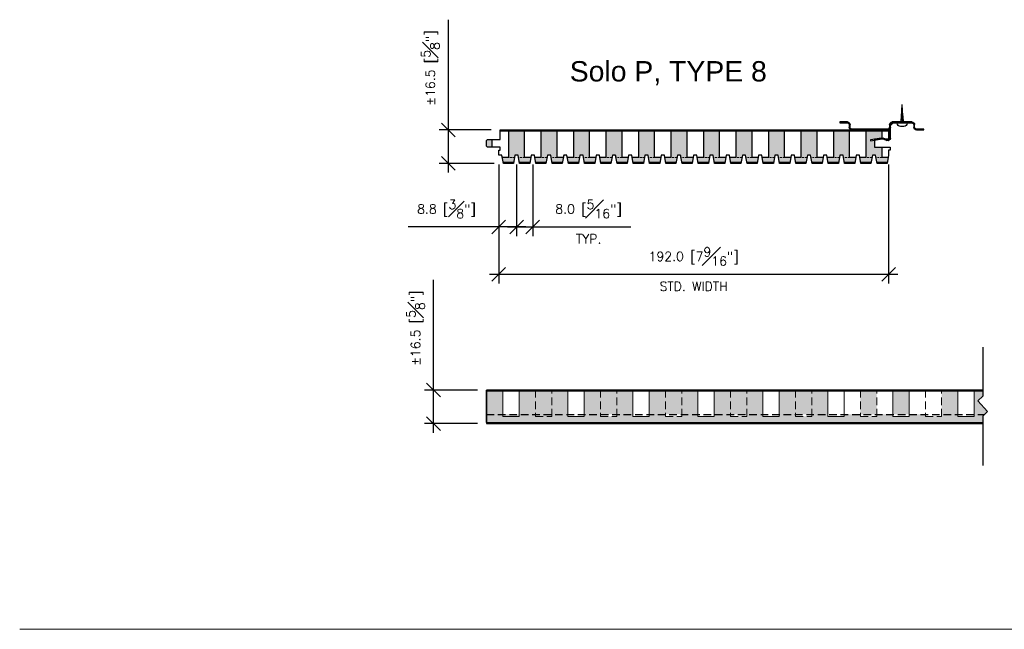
# Model space of a CAD drawing. Header units: millimetres. Extents: x 0 to 4899, y -1170 to 1888.
# Tile 5 of 11: x 178 to 663, y 1530 to 1830. Entities that reach past the tile are written whole.
import ezdxf

# ---------------------------------------------------------------- set-up
doc = ezdxf.new("R2010")
doc.units = ezdxf.units.MM
doc.header["$LTSCALE"] = 15
doc.header["$MEASUREMENT"] = 0
doc.linetypes.add('HIDDEN', pattern=[0.375, 0.25, -0.125])
for name, color, linetype in [('1-DIM', 4, 'Continuous'), ('1-MOUNT', 155, 'Continuous'), ('1-PANEL', 6, 'Continuous'), ('1-TEXT', 2, 'Continuous')]:
    doc.layers.add(name, color=color, linetype=linetype)
doc.styles.add('style1', font='arial.ttf', dxfattribs={"width": 0.9})
doc.styles.add('TEXT', font='romans.shx')
doc.dimstyles.new('WDIM 1-2', dxfattribs={"dimscale": 2.25, "dimtxt": 2, "dimasz": 3, "dimexe": 2, "dimexo": 2, "dimgap": 1.6, "dimtad": 1, "dimdec": 1, "dimzin": 3, "dimdsep": 46, "dimtxsty": 'TEXT', "dimblk": 'OBLIQUE', "dimcen": 2, "dimdle": 2, "dimclrd": 256, "dimclre": 4, "dimclrt": 2, "dimazin": 0, "dimtfac": 1, "dimtdec": 1, "dimtmove": 0, "dimatfit": 3, "dimfxl": 0, "dimfrac": 2, "dimtolj": 1, "dimtzin": 0, "dimlwd": -1, "dimlwe": -1, "dimarcsym": 0})
pattern_1 = [(37.5, (-390.1852, 953.4553), (-0.0629934, 1.9268238), [0, -1.52, 0, -1.7, 0, -1.625]), (7.5, (-390.1852, 953.4553), (1.7697767, 2.822146), [0, -0.82, 0, -1.37, 0, -0.525]), (327.5, (-391.4152, 953.4553), (3.1141419, 0.005659), [0, -0.5, 0, -1.8, 0, -2.35]), (317.5, (-391.4152, 953.4553), (3.0061266, 0.8776756), [0, -0.25, 0, -1.18, 0, -1.35])]

# ---------------------------------------------------------------- blocks, each defined once
blk = doc.blocks.new('_OBLIQUE')
at = {"color": 0, "linetype": 'ByBlock'}
blk.add_line((-0.5, -0.5), (0.5, 0.5), dxfattribs=at)
blk = doc.blocks.new('*D127')
at = {"layer": '1-DIM', "transparency": 16777216}
for p, q in [((381.84, 1647.33), (381.84, 1701.56)), ((381.84, 1626.33), (381.84, 1647.33))]:
    blk.add_line(p, q, dxfattribs=at)
at = {"layer": '1-DIM', "color": 4, "transparency": 16777216}
for p, q in [((403.43, 1647.33), (377.34, 1647.33)), ((403.43, 1630.83), (377.34, 1630.83))]:
    blk.add_line(p, q, dxfattribs=at)
at = {"layer": 'DEFPOINTS', "color": 0, "transparency": 16777216}
for p in [(381.84, 1647.33), (407.93, 1647.33), (407.93, 1630.83)]:
    blk.add_point(p, dxfattribs=at)
at = {"layer": '1-DIM', "transparency": 16777216, "xscale": 6.75, "yscale": 6.75, "zscale": 6.75}
for p, rotation in [((381.84, 1647.33), 90), ((381.84, 1630.83), 270)]:
    blk.add_blockref('_OBLIQUE', p, dxfattribs=dict(at, rotation=rotation))
at = {"layer": '1-DIM', "color": 2, "transparency": 16777216, "insert": (372.99, 1677.82), "char_height": 4.5, "attachment_point": 5, "rotation": 90, "style": 'TEXT', "bg_fill": 3, "box_fill_scale": 1.25, "bg_fill_color": 256, "bg_fill_true_color": 13158600, "bg_fill_transparency": 0}
blk.add_mtext('\\A1;%%P16.5 [{\\H1.000000x;\\S5#8;}"]', dxfattribs=at)
blk = doc.blocks.new('*D129')
at = {"layer": '1-DIM', "transparency": 16777216}
for p, q in [((389.14, 1775.33), (389.14, 1829.56)), ((389.14, 1754.33), (389.14, 1775.33))]:
    blk.add_line(p, q, dxfattribs=at)
at = {"layer": '1-DIM', "color": 4, "transparency": 16777216}
for p, q in [((410.23, 1775.33), (384.64, 1775.33)), ((411.73, 1758.83), (384.64, 1758.83))]:
    blk.add_line(p, q, dxfattribs=at)
at = {"layer": 'DEFPOINTS', "color": 0, "transparency": 16777216}
for p in [(389.14, 1775.33), (414.73, 1775.33), (416.23, 1758.83)]:
    blk.add_point(p, dxfattribs=at)
at = {"layer": '1-DIM', "transparency": 16777216, "xscale": 6.75, "yscale": 6.75, "zscale": 6.75}
for p, rotation in [((389.14, 1775.33), 90), ((389.14, 1758.83), 270)]:
    blk.add_blockref('_OBLIQUE', p, dxfattribs=dict(at, rotation=rotation))
at = {"layer": '1-DIM', "color": 2, "transparency": 16777216, "insert": (380.29, 1805.82), "char_height": 4.5, "attachment_point": 5, "rotation": 90, "style": 'TEXT', "bg_fill": 3, "box_fill_scale": 1.25, "bg_fill_color": 256, "bg_fill_true_color": 13158600, "bg_fill_transparency": 0}
blk.add_mtext('\\A1;%%P16.5 [{\\H1.000000x;\\S5#8;}"]', dxfattribs=at)
blk = doc.blocks.new('A$C6ED95324')
at = {"layer": '1-MOUNT'}
for p in [(-0.63, 0), (0.63, 0)]:
    blk.add_line(p, (0, -12.03), dxfattribs=at)
blk.add_lwpolyline([(-3.25, 0), (-3.25, 0.27, -0.414214), (-1.08, 2.44), (1.08, 2.44, -0.414214), (3.25, 0.27), (3.25, 0)], format="xyb", close=True, dxfattribs=at)
for points in [[(1.17, -0.79), (-1.22, -0.33)], [(1.09, -1.58), (-1.13, -1.15)], [(1.01, -2.37), (-1.05, -1.97)], [(0.93, -3.16), (-0.97, -2.79)], [(0.85, -3.94), (-0.88, -3.61)], [(0.77, -4.73), (-0.8, -4.43)], [(0.69, -5.52), (-0.71, -5.25)], [(0.61, -6.31), (-0.63, -6.07)], [(0.53, -7.1), (-0.55, -6.89)], [(0.45, -7.89), (-0.46, -7.71)], [(0.36, -8.68), (-0.38, -8.53)], [(0.28, -9.46), (-0.3, -9.35)], [(0.2, -10.25), (-0.21, -10.17)], [(0.12, -11.04), (-0.13, -10.99)], [(0.04, -11.83), (-0.04, -11.81)]]:
    blk.add_lwpolyline(points, dxfattribs=at)
blk = doc.blocks.new('A$C170524F9')
at = {"layer": '1-MOUNT'}
for p, q in [((15.02, 8.83), (15.08, 9.23)), ((20.54, 7.92), (15.02, 8.83)), ((15.08, 9.23), (20.76, 8.29)), ((19.03, 8.58), (18.96, 8.18)), ((21.25, 8.35), (23.1, 9.12)), ((23.27, 8.76), (21.37, 8.01)), ((24.5, 3.54), (24.5, 7.92)), ((24.9, 7.92), (24.9, 2.6)), ((0, 0), (0, 0.4)), ((0, 0.4), (3.7, 0.4)), ((3.7, 0), (0, 0)), ((4.6, 1.3), (4.6, 2.6)), ((5, 2.6), (5, 1.3)), ((5.9, 3.9), (23.6, 3.9)), ((23.6, 3.5), (5.9, 3.5)), ((7, 3.9), (7, 3.5)), ((10.98, 3.9), (10.98, 3.5)), ((24.5, 3.54), (24.5, 2.6)), ((24.5, 1.3), (24.5, 2.6)), ((24.5, 2.6), (24.5, 2.6)), ((24.5, 2.6), (24.5, 2.6)), ((24.9, 2.6), (24.9, 1.3)), ((26.27, 0.4), (24.9, 1.77)), ((25.8, 0.4), (35.5, 0.4)), ((35.5, 0), (25.8, 0)), ((28.82, 0.4), (28.82, 0)), ((32.62, 0.4), (32.62, 0)), ((36.4, 1.3), (36.4, 2.6)), ((36.8, 2.6), (36.8, 1.3)), ((37.7, 3.9), (41.4, 3.9)), ((41.4, 3.5), (37.7, 3.5)), ((41.4, 3.9), (41.4, 3.5))]:
    blk.add_line(p, q, dxfattribs=at)
for centre, radius, start, end in [((20.79, 9.45), 1.55, 260.6606, 291.6606), ((20.9, 9.18), 0.9, 260.6606, 292.6606), ((23.6, 7.92), 1.3, 0, 112.6606), ((23.6, 7.92), 0.9, 0, 111.6606), ((3.7, 1.3), 1.3, 270, 0), ((3.7, 1.3), 0.9, 270, 0), ((5.9, 2.6), 1.3, 90, 180), ((5.9, 2.6), 0.9, 90, 180), ((23.6, 2.6), 1.3, 0, 90), ((23.6, 2.6), 0.9, 0, 90), ((25.8, 1.3), 1.3, 180, 270), ((25.8, 1.3), 0.9, 180, 270), ((35.5, 1.3), 1.3, 270, 0), ((35.5, 1.3), 0.9, 270, 0), ((37.7, 2.6), 1.3, 90, 180), ((37.7, 2.6), 0.9, 90, 180)]:
    blk.add_arc(centre, radius, start, end, dxfattribs=at)
blk = doc.blocks.new('*D130')
at = {"layer": '1-DIM', "color": 4, "transparency": 16777216}
for p, q in [((413.93, 1758.33), (413.93, 1699.72)), ((605.93, 1758.33), (605.93, 1699.72))]:
    blk.add_line(p, q, dxfattribs=at)
at = {"layer": '1-DIM', "transparency": 16777216}
blk.add_line((610.43, 1704.22), (409.43, 1704.22), dxfattribs=at)
at = {"layer": 'DEFPOINTS', "color": 0, "transparency": 16777216}
for p in [(413.93, 1762.83), (605.93, 1762.83), (413.93, 1704.22)]:
    blk.add_point(p, dxfattribs=at)
at = {"layer": '1-DIM', "transparency": 16777216, "xscale": 6.75, "yscale": 6.75, "zscale": 6.75, "rotation": 180}
blk.add_blockref('_OBLIQUE', (413.93, 1704.22), dxfattribs=at)
at = {"layer": '1-DIM', "transparency": 16777216, "xscale": 6.75, "yscale": 6.75, "zscale": 6.75}
blk.add_blockref('_OBLIQUE', (605.93, 1704.22), dxfattribs=at)
at = {"layer": '1-DIM', "color": 2, "transparency": 16777216, "char_height": 4.5, "attachment_point": 5, "style": 'TEXT', "bg_fill": 3, "box_fill_scale": 1.25, "bg_fill_color": 256, "bg_fill_true_color": 13158600, "bg_fill_transparency": 0}
for s, insert in [('\\A1;192.0 [7{\\H1.000000x;\\S9#16;}"]', (509.93, 1713.07)), ('\\A1;STD. WIDTH', (509.93, 1698.37))]:
    blk.add_mtext(s, dxfattribs=dict(at, insert=insert))
blk = doc.blocks.new('*D135')
at = {"layer": '1-DIM', "color": 4, "transparency": 16777216}
for p, q in [((413.93, 1758.33), (413.93, 1723.06)), ((422.73, 1758.33), (422.73, 1723.06))]:
    blk.add_line(p, q, dxfattribs=at)
at = {"layer": '1-DIM', "transparency": 16777216}
for p, q in [((413.93, 1727.56), (369.33, 1727.56)), ((427.23, 1727.56), (413.93, 1727.56))]:
    blk.add_line(p, q, dxfattribs=at)
at = {"layer": 'DEFPOINTS', "color": 0, "transparency": 16777216}
for p in [(413.93, 1762.83), (422.73, 1762.83), (413.93, 1727.56)]:
    blk.add_point(p, dxfattribs=at)
at = {"layer": '1-DIM', "transparency": 16777216, "xscale": 6.75, "yscale": 6.75, "zscale": 6.75, "rotation": 180}
blk.add_blockref('_OBLIQUE', (413.93, 1727.56), dxfattribs=at)
at = {"layer": '1-DIM', "transparency": 16777216, "xscale": 6.75, "yscale": 6.75, "zscale": 6.75}
blk.add_blockref('_OBLIQUE', (422.73, 1727.56), dxfattribs=at)
at = {"layer": '1-DIM', "color": 2, "transparency": 16777216, "insert": (388.25, 1736.41), "char_height": 4.5, "attachment_point": 5, "style": 'TEXT', "bg_fill": 3, "box_fill_scale": 1.25, "bg_fill_color": 256, "bg_fill_true_color": 13158600, "bg_fill_transparency": 0}
blk.add_mtext('\\A1;8.8 [{\\H1.000000x;\\S3#8;}"]', dxfattribs=at)
blk = doc.blocks.new('*D136')
at = {"layer": '1-DIM', "color": 4, "transparency": 16777216}
for p, q in [((422.73, 1758.33), (422.73, 1723.06)), ((430.73, 1758.33), (430.73, 1723.06))]:
    blk.add_line(p, q, dxfattribs=at)
at = {"layer": '1-DIM', "transparency": 16777216}
for p, q in [((418.23, 1727.56), (430.73, 1727.56)), ((430.73, 1727.56), (478.96, 1727.56))]:
    blk.add_line(p, q, dxfattribs=at)
at = {"layer": 'DEFPOINTS', "color": 0, "transparency": 16777216}
for p in [(422.73, 1762.83), (430.73, 1762.83), (430.73, 1727.56)]:
    blk.add_point(p, dxfattribs=at)
at = {"layer": '1-DIM', "transparency": 16777216, "xscale": 6.75, "yscale": 6.75, "zscale": 6.75, "rotation": 180}
blk.add_blockref('_OBLIQUE', (422.73, 1727.56), dxfattribs=at)
at = {"layer": '1-DIM', "transparency": 16777216, "xscale": 6.75, "yscale": 6.75, "zscale": 6.75}
blk.add_blockref('_OBLIQUE', (430.73, 1727.56), dxfattribs=at)
at = {"layer": '1-DIM', "color": 2, "transparency": 16777216, "char_height": 4.5, "attachment_point": 5, "style": 'TEXT', "bg_fill": 3, "box_fill_scale": 1.25, "bg_fill_color": 256, "bg_fill_true_color": 13158600, "bg_fill_transparency": 0}
for s, insert in [('\\A1;8.0 [{\\H1.000000x;\\S5#16;}"]', (458.22, 1736.41)), ('\\A1;TYP.', (458.22, 1721.71))]:
    blk.add_mtext(s, dxfattribs=dict(at, insert=insert))

msp = doc.modelspace()

# ---------------------------------------------------------------- hatches: boundary and pattern name
at = {"layer": '1-PANEL', "lineweight": 9}
h = msp.add_hatch(dxfattribs=at)
h.set_pattern_fill('AR-SAND', color=8)
h.set_pattern_definition(pattern_1)
h.paths.add_polyline_path([(426.72, 1774.83), (418.72, 1774.83), (418.72, 1761.83), (421.75, 1761.83), (421.93, 1762.83), (423.53, 1762.83), (423.7, 1761.83), (426.72, 1761.83)])
h.paths.add_polyline_path([(421.75, 1761.83), (418.72, 1761.83), (415.7, 1761.83), (416.14, 1759.33), (421.31, 1759.33)])
h.paths.add_polyline_path([(429.75, 1761.83), (426.72, 1761.83), (423.7, 1761.83), (424.14, 1759.33), (429.31, 1759.33)])
h.paths.add_polyline_path([(437.75, 1761.83), (434.72, 1761.83), (431.7, 1761.83), (432.14, 1759.33), (437.31, 1759.33)])
h.paths.add_polyline_path([(445.75, 1761.83), (442.72, 1761.83), (439.7, 1761.83), (440.14, 1759.33), (445.31, 1759.33)])
h.paths.add_polyline_path([(453.75, 1761.83), (450.72, 1761.83), (447.7, 1761.83), (448.14, 1759.33), (453.31, 1759.33)])
h.paths.add_polyline_path([(461.75, 1761.83), (458.72, 1761.83), (455.7, 1761.83), (456.14, 1759.33), (461.31, 1759.33)])
h.paths.add_polyline_path([(469.75, 1761.83), (466.72, 1761.83), (463.7, 1761.83), (464.14, 1759.33), (469.31, 1759.33)])
h.paths.add_polyline_path([(477.75, 1761.83), (474.72, 1761.83), (471.7, 1761.83), (472.14, 1759.33), (477.31, 1759.33)])
h.paths.add_polyline_path([(485.75, 1761.83), (482.72, 1761.83), (479.7, 1761.83), (480.14, 1759.33), (485.31, 1759.33)])
h.paths.add_polyline_path([(493.75, 1761.83), (490.72, 1761.83), (487.7, 1761.83), (488.14, 1759.33), (493.31, 1759.33)])
h.paths.add_polyline_path([(501.75, 1761.83), (498.72, 1761.83), (495.7, 1761.83), (496.14, 1759.33), (501.31, 1759.33)])
h.paths.add_polyline_path([(442.72, 1774.83), (434.72, 1774.83), (434.72, 1761.83), (437.75, 1761.83), (437.93, 1762.83), (439.53, 1762.83), (439.7, 1761.83), (442.72, 1761.83)])
h.paths.add_polyline_path([(458.72, 1774.83), (450.72, 1774.83), (450.72, 1761.83), (453.75, 1761.83), (453.93, 1762.83), (455.53, 1762.83), (455.7, 1761.83), (458.72, 1761.83)])
h.paths.add_polyline_path([(410.72, 1770.63), (408.43, 1770.63), (407.93, 1770.13), (407.93, 1767.33), (408.43, 1766.83), (410.72, 1766.83)])
h.paths.add_polyline_path([(474.72, 1774.83), (466.72, 1774.83), (466.72, 1761.83), (469.75, 1761.83), (469.93, 1762.83), (471.53, 1762.83), (471.7, 1761.83), (474.72, 1761.83)])
h.paths.add_polyline_path([(490.72, 1774.83), (482.72, 1774.83), (482.72, 1761.83), (485.75, 1761.83), (485.93, 1762.83), (487.53, 1762.83), (487.7, 1761.83), (490.72, 1761.83)])
h.paths.add_polyline_path([(506.72, 1774.83), (498.72, 1774.83), (498.72, 1761.83), (501.75, 1761.83), (501.93, 1762.83), (503.53, 1762.83), (503.7, 1761.83), (506.72, 1761.83)])
h.paths.add_polyline_path([(522.72, 1774.83), (514.72, 1774.83), (514.72, 1761.83), (517.75, 1761.83), (517.93, 1762.83), (519.53, 1762.83), (519.7, 1761.83), (522.72, 1761.83)])
h.paths.add_polyline_path([(538.72, 1774.83), (530.72, 1774.83), (530.72, 1761.83), (533.75, 1761.83), (533.93, 1762.83), (535.53, 1762.83), (535.7, 1761.83), (538.72, 1761.83)])
h.paths.add_polyline_path([(554.72, 1774.83), (546.72, 1774.83), (546.72, 1761.83), (549.75, 1761.83), (549.93, 1762.83), (551.53, 1762.83), (551.7, 1761.83), (554.72, 1761.83)])
h.paths.add_polyline_path([(570.72, 1774.83), (562.72, 1774.83), (562.72, 1761.83), (565.75, 1761.83), (565.93, 1762.83), (567.53, 1762.83), (567.7, 1761.83), (570.72, 1761.83)])
h = msp.add_hatch(dxfattribs=at)
h.set_pattern_fill('AR-SAND', color=8)
h.set_pattern_definition(pattern_1)
h.paths.add_polyline_path([(586.72, 1774.83), (578.72, 1774.83), (578.72, 1761.83), (581.75, 1761.83), (581.93, 1762.83), (583.53, 1762.83), (583.7, 1761.83), (586.72, 1761.83)])
h.paths.add_polyline_path([(602.72, 1766.83), (598.93, 1766.83), (598.93, 1770.31), (597.01, 1770), (596.94, 1770.4), (598.93, 1770.73), (598.93, 1770.83), (599.53, 1770.83), (602.47, 1771.31, -0.040163), (602.72, 1771.33), (602.72, 1774.83), (594.72, 1774.83), (594.72, 1761.83), (597.75, 1761.83), (597.93, 1762.83), (599.53, 1762.83), (599.7, 1761.83), (602.72, 1761.83)])
h.paths.add_polyline_path([(605.75, 1761.83), (602.72, 1761.83), (599.7, 1761.83), (600.14, 1759.33), (605.31, 1759.33)])
h.paths.add_polyline_path([(597.75, 1761.83), (594.72, 1761.83), (591.7, 1761.83), (592.14, 1759.33), (597.31, 1759.33)])
h.paths.add_polyline_path([(589.75, 1761.83), (586.72, 1761.83), (583.7, 1761.83), (584.14, 1759.33), (589.31, 1759.33)])
h.paths.add_polyline_path([(581.75, 1761.83), (578.72, 1761.83), (575.7, 1761.83), (576.14, 1759.33), (581.31, 1759.33)])
h.paths.add_polyline_path([(573.75, 1761.83), (570.72, 1761.83), (567.7, 1761.83), (568.14, 1759.33), (573.31, 1759.33)])
h.paths.add_polyline_path([(565.75, 1761.83), (562.72, 1761.83), (559.7, 1761.83), (560.14, 1759.33), (565.31, 1759.33)])
h.paths.add_polyline_path([(557.75, 1761.83), (554.72, 1761.83), (551.7, 1761.83), (552.14, 1759.33), (557.31, 1759.33)])
h.paths.add_polyline_path([(549.75, 1761.83), (546.72, 1761.83), (543.7, 1761.83), (544.14, 1759.33), (549.31, 1759.33)])
h.paths.add_polyline_path([(541.75, 1761.83), (538.72, 1761.83), (535.7, 1761.83), (536.14, 1759.33), (541.31, 1759.33)])
h.paths.add_polyline_path([(533.75, 1761.83), (530.72, 1761.83), (527.7, 1761.83), (528.14, 1759.33), (533.31, 1759.33)])
h.paths.add_polyline_path([(525.75, 1761.83), (522.72, 1761.83), (519.7, 1761.83), (520.14, 1759.33), (525.31, 1759.33)])
h.paths.add_polyline_path([(517.75, 1761.83), (514.72, 1761.83), (511.7, 1761.83), (512.14, 1759.33), (517.31, 1759.33)])
h.paths.add_polyline_path([(509.75, 1761.83), (506.72, 1761.83), (503.7, 1761.83), (504.14, 1759.33), (509.31, 1759.33)])

# ---------------------------------------------------------------- linework, layer by layer
at = {"lineweight": 9}
msp.add_line((178.08, 1529.6), (1757.64, 1529.6), dxfattribs=at)
at = {"layer": '1-DIM'}
msp.add_lwpolyline([(652.3, 1668.51), (652.3, 1644.39), (649.92, 1642.01), (654.68, 1636.84), (652.3, 1634.46), (652.3, 1610.26)], dxfattribs=at)
at = {"layer": '1-PANEL'}
for points in [[(605.93, 1775.33), (605.93, 1770.83), (598.93, 1770.83), (598.93, 1766.83), (606.73, 1766.83), (606.73, 1765.33), (605.93, 1765.33), (605.93, 1762.83), (605.22, 1758.83), (600.23, 1758.83), (599.53, 1762.83), (597.93, 1762.83), (597.22, 1758.83), (592.23, 1758.83), (591.53, 1762.83), (589.93, 1762.83), (589.22, 1758.83), (584.23, 1758.83), (583.53, 1762.83), (581.93, 1762.83), (581.22, 1758.83), (576.23, 1758.83), (575.53, 1762.83), (573.93, 1762.83), (573.22, 1758.83), (568.23, 1758.83), (567.53, 1762.83), (565.93, 1762.83), (565.22, 1758.83), (560.23, 1758.83), (559.53, 1762.83), (557.93, 1762.83), (557.22, 1758.83), (552.23, 1758.83), (551.53, 1762.83), (549.93, 1762.83), (549.22, 1758.83), (544.23, 1758.83), (543.53, 1762.83), (541.93, 1762.83), (541.22, 1758.83), (536.23, 1758.83), (535.53, 1762.83), (533.93, 1762.83), (533.22, 1758.83), (528.23, 1758.83), (527.53, 1762.83), (525.93, 1762.83), (525.22, 1758.83), (520.23, 1758.83), (519.53, 1762.83), (517.93, 1762.83), (517.22, 1758.83), (512.23, 1758.83), (511.53, 1762.83), (509.93, 1762.83), (509.22, 1758.83), (504.23, 1758.83), (503.53, 1762.83), (501.93, 1762.83), (501.22, 1758.83), (496.23, 1758.83), (495.53, 1762.83), (493.93, 1762.83), (493.22, 1758.83), (488.23, 1758.83), (487.53, 1762.83), (485.93, 1762.83), (485.22, 1758.83), (480.23, 1758.83), (479.53, 1762.83), (477.93, 1762.83), (477.22, 1758.83), (472.23, 1758.83), (471.53, 1762.83), (469.93, 1762.83), (469.22, 1758.83), (464.23, 1758.83), (463.53, 1762.83), (461.93, 1762.83), (461.22, 1758.83), (456.23, 1758.83), (455.53, 1762.83), (453.93, 1762.83), (453.22, 1758.83), (448.23, 1758.83), (447.53, 1762.83), (445.93, 1762.83), (445.22, 1758.83), (440.23, 1758.83), (439.53, 1762.83), (437.93, 1762.83), (437.22, 1758.83), (432.23, 1758.83), (431.53, 1762.83), (429.93, 1762.83), (429.22, 1758.83), (424.23, 1758.83), (423.53, 1762.83), (421.93, 1762.83), (421.22, 1758.83), (416.23, 1758.83), (415.53, 1762.83), (413.93, 1762.83), (413.93, 1765.33), (414.73, 1765.33), (414.73, 1766.83), (408.43, 1766.83), (407.93, 1767.33), (407.93, 1770.13), (408.43, 1770.63), (414.73, 1770.63), (414.73, 1775.33), (605.93, 1775.33)], [(418.72, 1774.83), (418.72, 1761.83), (415.7, 1761.83), (415.53, 1762.83), (413.93, 1762.83)], [(414.73, 1774.83), (605.93, 1774.83)], [(434.72, 1774.83), (434.72, 1761.83), (431.7, 1761.83), (431.53, 1762.83), (429.93, 1762.83), (429.75, 1761.83), (426.72, 1761.83), (426.72, 1774.83)], [(450.72, 1774.83), (450.72, 1761.83), (447.7, 1761.83), (447.53, 1762.83), (445.93, 1762.83), (445.75, 1761.83), (442.72, 1761.83), (442.72, 1774.83)], [(466.72, 1774.83), (466.72, 1761.83), (463.7, 1761.83), (463.53, 1762.83), (461.93, 1762.83), (461.75, 1761.83), (458.72, 1761.83), (458.72, 1774.83)], [(482.72, 1774.83), (482.72, 1761.83), (479.7, 1761.83), (479.53, 1762.83), (477.93, 1762.83), (477.75, 1761.83), (474.72, 1761.83), (474.72, 1774.83)], [(498.72, 1774.83), (498.72, 1761.83), (495.7, 1761.83), (495.53, 1762.83), (493.93, 1762.83), (493.75, 1761.83), (490.72, 1761.83), (490.72, 1774.83)], [(514.72, 1774.83), (514.72, 1761.83), (511.7, 1761.83), (511.53, 1762.83), (509.93, 1762.83), (509.75, 1761.83), (506.72, 1761.83), (506.72, 1774.83)], [(530.72, 1774.83), (530.72, 1761.83), (527.7, 1761.83), (527.53, 1762.83), (525.93, 1762.83), (525.75, 1761.83), (522.72, 1761.83), (522.72, 1774.83)], [(546.72, 1774.83), (546.72, 1761.83), (543.7, 1761.83), (543.53, 1762.83), (541.93, 1762.83), (541.75, 1761.83), (538.72, 1761.83), (538.72, 1774.83)], [(562.72, 1774.83), (562.72, 1761.83), (559.7, 1761.83), (559.53, 1762.83), (557.93, 1762.83), (557.75, 1761.83), (554.72, 1761.83), (554.72, 1774.83)], [(578.72, 1774.83), (578.72, 1761.83), (575.7, 1761.83), (575.53, 1762.83), (573.93, 1762.83), (573.75, 1761.83), (570.72, 1761.83), (570.72, 1774.83)], [(594.72, 1774.83), (594.72, 1761.83), (591.7, 1761.83), (591.53, 1762.83), (589.93, 1762.83), (589.75, 1761.83), (586.72, 1761.83), (586.72, 1774.83)], [(602.72, 1770.83), (602.72, 1774.83)], [(410.72, 1766.83), (410.72, 1770.63)], [(605.93, 1762.83), (605.75, 1761.83), (602.72, 1761.83), (602.72, 1766.83)], [(421.31, 1759.33), (416.14, 1759.33)], [(429.31, 1759.33), (424.14, 1759.33)], [(437.31, 1759.33), (432.14, 1759.33)], [(445.31, 1759.33), (440.14, 1759.33)], [(453.31, 1759.33), (448.14, 1759.33)], [(461.31, 1759.33), (456.14, 1759.33)], [(469.31, 1759.33), (464.14, 1759.33)], [(477.31, 1759.33), (472.14, 1759.33)], [(485.31, 1759.33), (480.14, 1759.33)], [(493.31, 1759.33), (488.14, 1759.33)], [(501.31, 1759.33), (496.14, 1759.33)], [(509.31, 1759.33), (504.14, 1759.33)], [(517.31, 1759.33), (512.14, 1759.33)], [(525.31, 1759.33), (520.14, 1759.33)], [(533.31, 1759.33), (528.14, 1759.33)], [(541.31, 1759.33), (536.14, 1759.33)], [(549.31, 1759.33), (544.14, 1759.33)], [(557.31, 1759.33), (552.14, 1759.33)], [(565.31, 1759.33), (560.14, 1759.33)], [(573.31, 1759.33), (568.14, 1759.33)], [(581.31, 1759.33), (576.14, 1759.33)], [(589.31, 1759.33), (584.14, 1759.33)], [(597.31, 1759.33), (592.14, 1759.33)], [(605.31, 1759.33), (600.14, 1759.33)]]:
    msp.add_lwpolyline(points, dxfattribs=at)
at = {"layer": '1-PANEL', "linetype": 'HIDDEN', "lineweight": 9, "ltscale": 0.25}
for points in [[(426.72, 1774.83), (426.72, 1761.83), (423.7, 1761.83), (423.53, 1762.83), (421.93, 1762.83), (421.75, 1761.83), (418.72, 1761.83), (418.72, 1774.83)], [(442.72, 1774.83), (442.72, 1761.83), (439.7, 1761.83), (439.53, 1762.83), (437.93, 1762.83), (437.75, 1761.83), (434.72, 1761.83), (434.72, 1774.83)], [(458.72, 1774.83), (458.72, 1761.83), (455.7, 1761.83), (455.53, 1762.83), (453.93, 1762.83), (453.75, 1761.83), (450.72, 1761.83), (450.72, 1774.83)], [(474.72, 1774.83), (474.72, 1761.83), (471.7, 1761.83), (471.53, 1762.83), (469.93, 1762.83), (469.75, 1761.83), (466.72, 1761.83), (466.72, 1774.83)], [(490.72, 1774.83), (490.72, 1761.83), (487.7, 1761.83), (487.53, 1762.83), (485.93, 1762.83), (485.75, 1761.83), (482.72, 1761.83), (482.72, 1774.83)], [(506.72, 1774.83), (506.72, 1761.83), (503.7, 1761.83), (503.53, 1762.83), (501.93, 1762.83), (501.75, 1761.83), (498.72, 1761.83), (498.72, 1774.83)], [(522.72, 1774.83), (522.72, 1761.83), (519.7, 1761.83), (519.53, 1762.83), (517.93, 1762.83), (517.75, 1761.83), (514.72, 1761.83), (514.72, 1774.83)], [(538.72, 1774.83), (538.72, 1761.83), (535.7, 1761.83), (535.53, 1762.83), (533.93, 1762.83), (533.75, 1761.83), (530.72, 1761.83), (530.72, 1774.83)], [(554.72, 1774.83), (554.72, 1761.83), (551.7, 1761.83), (551.53, 1762.83), (549.93, 1762.83), (549.75, 1761.83), (546.72, 1761.83), (546.72, 1774.83)], [(570.72, 1774.83), (570.72, 1761.83), (567.7, 1761.83), (567.53, 1762.83), (565.93, 1762.83), (565.75, 1761.83), (562.72, 1761.83), (562.72, 1774.83)], [(586.72, 1774.83), (586.72, 1761.83), (583.7, 1761.83), (583.53, 1762.83), (581.93, 1762.83), (581.75, 1761.83), (578.72, 1761.83), (578.72, 1774.83)], [(602.72, 1766.83), (602.72, 1761.83), (599.7, 1761.83), (599.53, 1762.83), (597.93, 1762.83), (597.75, 1761.83), (594.72, 1761.83), (594.72, 1774.83)], [(602.72, 1774.83), (602.72, 1770.83)]]:
    msp.add_lwpolyline(points, dxfattribs=at)
at = {"layer": '1-PANEL', "lineweight": 9}
for points in [[(416.05, 1647.33), (416.05, 1634.33), (424.05, 1634.33), (424.05, 1647.33), (416.05, 1647.33)], [(448.05, 1647.33), (448.05, 1634.33), (456.05, 1634.33), (456.05, 1647.33), (448.05, 1647.33)], [(480.05, 1647.33), (480.05, 1634.33), (488.05, 1634.33), (488.05, 1647.33), (480.05, 1647.33)], [(512.05, 1647.33), (512.05, 1634.33), (520.05, 1634.33), (520.05, 1647.33), (512.05, 1647.33)], [(544.05, 1647.33), (544.05, 1634.33), (552.05, 1634.33), (552.05, 1647.33), (544.05, 1647.33)], [(576.05, 1647.33), (576.05, 1634.33), (584.05, 1634.33), (584.05, 1647.33), (576.05, 1647.33)], [(608.05, 1647.33), (608.05, 1634.33), (616.05, 1634.33), (616.05, 1647.33), (608.05, 1647.33)], [(640.05, 1647.33), (640.05, 1634.33), (648.05, 1634.33), (648.05, 1647.33), (640.05, 1647.33)]]:
    msp.add_lwpolyline(points, dxfattribs=at)
at = {"layer": '1-PANEL', "linetype": 'HIDDEN', "lineweight": 9}
for points in [[(432.05, 1647.33), (432.05, 1634.33), (440.05, 1634.33), (440.05, 1647.33), (432.05, 1647.33)], [(464.05, 1647.33), (464.05, 1634.33), (472.05, 1634.33), (472.05, 1647.33), (464.05, 1647.33)], [(496.05, 1647.33), (496.05, 1634.33), (504.05, 1634.33), (504.05, 1647.33), (496.05, 1647.33)], [(528.05, 1647.33), (528.05, 1634.33), (536.05, 1634.33), (536.05, 1647.33), (528.05, 1647.33)], [(560.05, 1647.33), (560.05, 1634.33), (568.05, 1634.33), (568.05, 1647.33), (560.05, 1647.33)], [(592.05, 1647.33), (592.05, 1634.33), (600.05, 1634.33), (600.05, 1647.33), (592.05, 1647.33)], [(624.05, 1647.33), (624.05, 1634.33), (632.05, 1634.33), (632.05, 1647.33), (624.05, 1647.33)]]:
    msp.add_lwpolyline(points, dxfattribs=at)

# ---------------------------------------------------------------- block references
at = {"layer": '1-MOUNT', "xscale": 0.75, "yscale": 0.75, "zscale": 0.75, "rotation": 180}
msp.add_blockref('A$C6ED95324', (612.58, 1778.83), dxfattribs=at)
at = {"layer": '1-MOUNT', "xscale": -1, "rotation": 180}
msp.add_blockref('A$C170524F9', (581.93, 1779.23), dxfattribs=at)

# ---------------------------------------------------------------- texts
at = {"layer": '1-TEXT', "linetype": 'Continuous', "style": 'style1'}
msp.add_text('Solo P, TYPE 8', height=10, dxfattribs=at).set_placement((448.91, 1799.18))

# ---------------------------------------------------------------- dimensions: what is measured, and where the dimension line sits
at = {"layer": '1-DIM'}
dim = msp.add_linear_dim(base=(381.84, 1647.33), p1=(407.93, 1630.83), p2=(407.93, 1647.33), angle=270, text='%%P<>', dimstyle='WDIM 1-2', dxfattribs=at)
dim.commit()
dim.dimension.update_dxf_attribs({"geometry": '*D127', "text_midpoint": (372.99, 1677.82)})

# ---------------------------------------------------------------- next in the draw order: hatches: boundary and pattern name
at = {"layer": '1-PANEL', "lineweight": 9}
h = msp.add_hatch(dxfattribs=at)
h.set_pattern_fill('AR-SAND', color=8)
h.set_pattern_definition(pattern_1)
h.paths.add_polyline_path([(652.3, 1634.46), (653.17, 1635.33), (648.05, 1635.33), (648.05, 1634.33), (640.05, 1634.33), (640.05, 1635.33), (632.05, 1635.33), (632.05, 1634.33), (624.05, 1634.33), (624.05, 1635.33), (616.05, 1635.33), (616.05, 1634.33), (608.05, 1634.33), (608.05, 1635.33), (600.05, 1635.33), (600.05, 1634.33), (592.05, 1634.33), (592.05, 1635.33), (584.05, 1635.33), (584.05, 1634.33), (576.05, 1634.33), (576.05, 1635.33), (568.05, 1635.33), (568.05, 1634.33), (560.05, 1634.33), (560.05, 1635.33), (552.05, 1635.33), (552.05, 1634.33), (544.05, 1634.33), (544.05, 1635.33), (536.05, 1635.33), (536.05, 1634.33), (528.05, 1634.33), (528.05, 1635.33), (520.05, 1635.33), (520.05, 1634.33), (512.05, 1634.33), (512.05, 1635.33), (504.05, 1635.33), (504.05, 1634.33), (496.05, 1634.33), (496.05, 1635.33), (488.05, 1635.33), (488.05, 1634.33), (480.05, 1634.33), (480.05, 1635.33), (472.05, 1635.33), (472.05, 1634.33), (464.05, 1634.33), (464.05, 1635.33), (456.05, 1635.33), (456.05, 1634.33), (448.05, 1634.33), (448.05, 1635.33), (407.93, 1635.33), (407.93, 1631.33), (652.3, 1631.33)])
h.paths.add_polyline_path([(464.05, 1646.83), (456.05, 1646.83), (456.05, 1635.33), (464.05, 1635.33)])
h.paths.add_polyline_path([(472.05, 1646.83), (464.05, 1646.83), (464.05, 1635.33), (472.05, 1635.33)])
h.paths.add_polyline_path([(480.05, 1646.83), (472.05, 1646.83), (472.05, 1635.33), (480.05, 1635.33)])
h.paths.add_polyline_path([(496.05, 1646.83), (488.05, 1646.83), (488.05, 1635.33), (496.05, 1635.33)])
h.paths.add_polyline_path([(504.05, 1646.83), (496.05, 1646.83), (496.05, 1635.33), (504.05, 1635.33)])
h.paths.add_polyline_path([(512.05, 1646.83), (504.05, 1646.83), (504.05, 1635.33), (512.05, 1635.33)])
h.paths.add_polyline_path([(528.05, 1646.83), (520.05, 1646.83), (520.05, 1635.33), (528.05, 1635.33)])
h.paths.add_polyline_path([(536.05, 1646.83), (528.05, 1646.83), (528.05, 1635.33), (536.05, 1635.33)])
h.paths.add_polyline_path([(544.05, 1646.83), (536.05, 1646.83), (536.05, 1635.33), (544.05, 1635.33)])
h.paths.add_polyline_path([(560.05, 1646.83), (552.05, 1646.83), (552.05, 1635.33), (560.05, 1635.33)])
h.paths.add_polyline_path([(568.05, 1646.83), (560.05, 1646.83), (560.05, 1635.33), (568.05, 1635.33)])
h.paths.add_polyline_path([(576.05, 1646.83), (568.05, 1646.83), (568.05, 1635.33), (576.05, 1635.33)])
h.paths.add_polyline_path([(424.05, 1646.83), (424.05, 1635.33), (448.05, 1635.33), (448.05, 1646.83)])
h.paths.add_polyline_path([(416.05, 1635.33), (416.05, 1646.83), (407.93, 1646.83), (407.93, 1635.33)])
h = msp.add_hatch(dxfattribs=at)
h.set_pattern_fill('AR-SAND', color=8)
h.set_pattern_definition(pattern_1)
h.paths.add_polyline_path([(592.05, 1646.83), (584.05, 1646.83), (584.05, 1635.33), (592.05, 1635.33)], flags=0)
h.paths.add_polyline_path([(592.05, 1635.33), (600.05, 1635.33), (600.05, 1646.83), (592.05, 1646.83)], flags=16)
h.paths.add_polyline_path([(608.05, 1646.83), (407.93, 1646.83), (407.93, 1635.33), (608.05, 1635.33)], flags=16)
h.paths.add_polyline_path([(616.05, 1635.33), (624.05, 1635.33), (624.05, 1646.83), (616.05, 1646.83)], flags=17)
h.paths.add_polyline_path([(632.05, 1646.83), (624.05, 1646.83), (624.05, 1635.33), (632.05, 1635.33)], flags=16)
h.paths.add_polyline_path([(640.05, 1646.83), (407.93, 1646.83), (407.93, 1635.33), (640.05, 1635.33)])
h.paths.add_polyline_path([(648.05, 1635.33), (653.17, 1635.33), (654.68, 1636.84), (649.92, 1642.01), (652.3, 1644.39), (652.3, 1646.83), (648.05, 1646.83)])

# ---------------------------------------------------------------- next in the draw order: linework, layer by layer
at = {"layer": '1-PANEL', "color": 4}
msp.add_line((407.93, 1631.33), (407.93, 1647.33), dxfattribs=at)
at = {"layer": '1-PANEL'}
msp.add_line((407.93, 1646.83), (407.93, 1631.33), dxfattribs=at)
at = {"layer": '1-PANEL', "linetype": 'HIDDEN'}
msp.add_line((407.93, 1635.33), (653.17, 1635.33), dxfattribs=at)
at = {"layer": '1-PANEL', "linetype": 'Continuous'}
for points in [[(407.93, 1647.33), (407.93, 1630.83), (649.93, 1630.83)], [(407.93, 1647.33), (407.93, 1630.83), (652.3, 1630.83)]]:
    msp.add_lwpolyline(points, dxfattribs=at)
at = {"layer": '1-PANEL'}
for points in [[(652.3, 1647.33), (407.93, 1647.33), (407.93, 1631.33)], [(652.3, 1646.83), (407.93, 1646.83), (407.93, 1631.33)], [(407.93, 1631.33), (407.93, 1631.33), (652.3, 1631.33)]]:
    msp.add_lwpolyline(points, dxfattribs=at)

# ---------------------------------------------------------------- next in the draw order: dimensions: what is measured, and where the dimension line sits
at = {"layer": '1-DIM'}
dim = msp.add_linear_dim(base=(389.14, 1775.33), p1=(416.23, 1758.83), p2=(414.73, 1775.33), angle=270, text='%%P<>', dimstyle='WDIM 1-2', dxfattribs=at)
dim.commit()
dim.dimension.update_dxf_attribs({"geometry": '*D129', "text_midpoint": (380.29, 1805.82)})

# ---------------------------------------------------------------- next in the draw order: dimensions: what is measured, and where the dimension line sits
dim = msp.add_linear_dim(base=(413.93, 1704.22), p1=(605.93, 1762.83), p2=(413.93, 1762.83), text='<>\\XSTD. WIDTH', dimstyle='WDIM 1-2', dxfattribs=at)
dim.commit()
dim.dimension.update_dxf_attribs({"geometry": '*D130', "text_midpoint": (509.93, 1704.22)})

# ---------------------------------------------------------------- next in the draw order: dimensions: what is measured, and where the dimension line sits
dim = msp.add_linear_dim(base=(413.93, 1727.56), p1=(422.73, 1762.83), p2=(413.93, 1762.83), dimstyle='WDIM 1-2', dxfattribs=at)
dim.commit()
dim.dimension.update_dxf_attribs({"geometry": '*D135', "text_midpoint": (388.25, 1736.41)})

# ---------------------------------------------------------------- next in the draw order: dimensions: what is measured, and where the dimension line sits
dim = msp.add_linear_dim(base=(430.73, 1727.56), p1=(422.73, 1762.83), p2=(430.73, 1762.83), text='<>\\XTYP.', dimstyle='WDIM 1-2', dxfattribs=at)
dim.commit()
dim.dimension.update_dxf_attribs({"geometry": '*D136', "text_midpoint": (458.22, 1727.56)})

doc.saveas('drawing.dxf')
